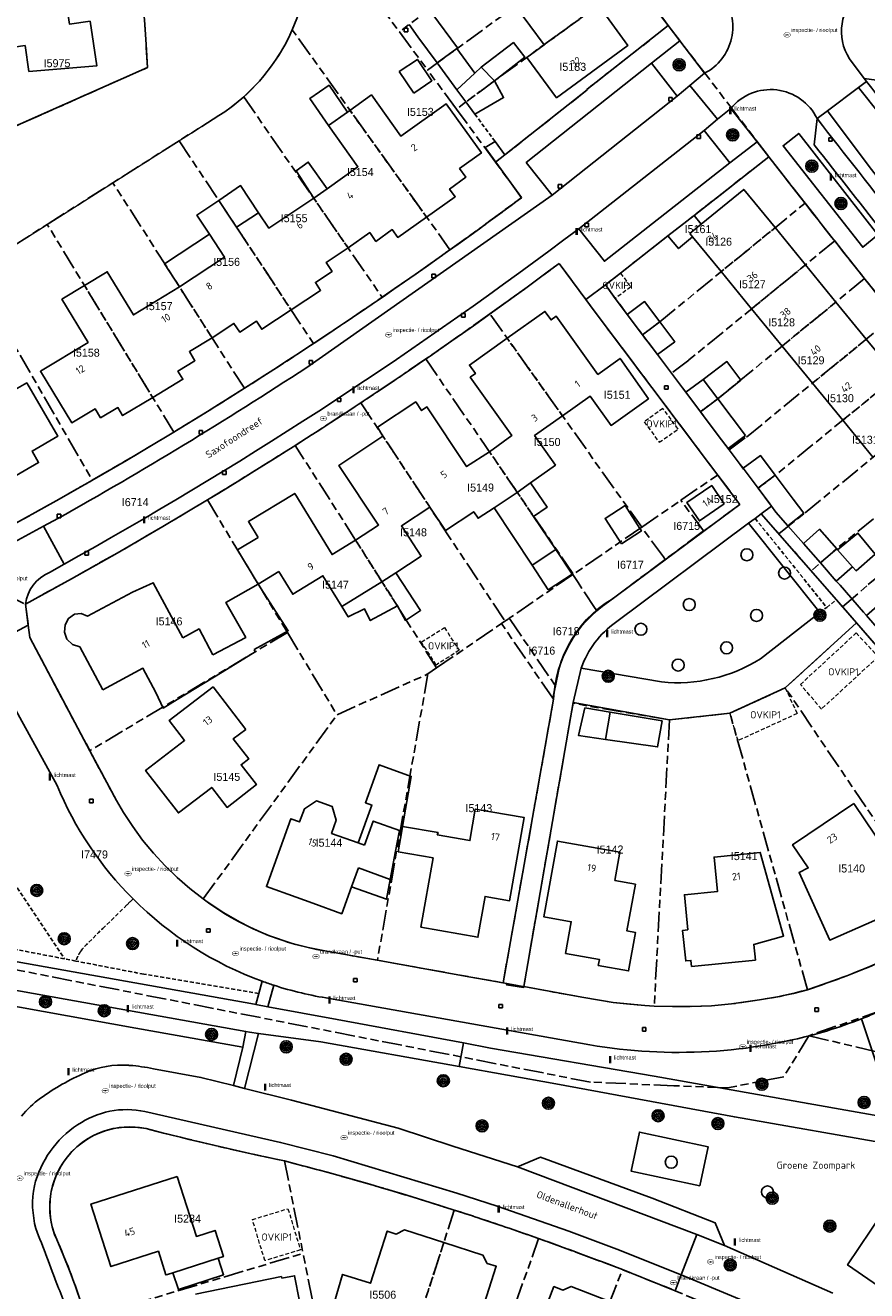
# Model space of a CAD drawing. Extents: x 168491 to 169507, y 481494 to 482503.
# Tile 84 of 108: x 169019 to 169124, y 482013 to 482171. Entities that reach past the tile are written whole.
import ezdxf
from ezdxf.enums import TextEntityAlignment as Align

# ---------------------------------------------------------------- set-up
doc = ezdxf.new("R2010")
doc.units = 0
doc.header["$LTSCALE"] = 0.5
doc.linetypes.add('KAD', pattern=[12, 5, -1, 2, -1, 2, -1])
doc.linetypes.add('STIPPELFIJN', pattern=[1.5, 1, -0.5])
doc.layers.get('0').update_dxf_attribs({"linetype": 'CONTINUOUS'})
for name, color, linetype in [('G01', 3, 'KAD'), ('G_BTD', 3, 'CONTINUOUS'), ('G_GBIP1', 7, 'CONTINUOUS'), ('G_OTD', 7, 'CONTINUOUS'), ('G_PNDMV', 1, 'CONTINUOUS'), ('G_WGD', 2, 'CONTINUOUS'), ('G_WTD', 4, 'CONTINUOUS'), ('LSHD', 7, 'CONTINUOUS'), ('NAR', 7, 'CONTINUOUS'), ('ORL', 7, 'CONTINUOUS'), ('OVKIP1', 7, 'CONTINUOUS'), ('PPAL', 7, 'CONTINUOUS'), ('PPUT', 7, 'CONTINUOUS'), ('PSTM', 170, 'CONTINUOUS'), ('PVGO', 7, 'CONTINUOUS'), ('Q23', 4, 'CONTINUOUS'), ('Z01', 2, 'CONTINUOUS')]:
    doc.layers.add(name, color=color, linetype=linetype)
doc.layers.add('OBWVM', color=7, linetype='CONTINUOUS', lineweight=70)
doc.styles.add('ISO', font='isocpeur.ttf', dxfattribs={"height": 1})

# ---------------------------------------------------------------- blocks, each defined once
blk = doc.blocks.new('BOOM')
at = {"color": 0}
for radius in [0.75, 0.55, 0.35, 0.15]:
    blk.add_circle((0, 0), radius, dxfattribs=at)
blk = doc.blocks.new('PAAL')
at = {"linetype": 'ByBlock', "lineweight": -2}
h = blk.add_hatch(color=0, dxfattribs=at)
h.dxf.hatch_style = 1
h.paths.add_polyline_path([(0.15, 0.8), (-0.15, 0.8), (-0.15, -0.1), (0, -0.1, -0.414214), (-0.1, 0, -1), (0.1, 0, -0.414214), (0, -0.1), (0.15, -0.1)])
at = {"linetype": 'ByBlock', "lineweight": -2, "true_color": 0x681648}
h = blk.add_hatch(color=219, dxfattribs=at)
h.dxf.hatch_style = 1
h.paths.add_polyline_path([(-0.1, 0, 1), (0.1, 0, 1)])
at = {"color": 0, "linetype": 'ByBlock', "lineweight": -2}
blk.add_attdef('PAAL', (0.5, 0.35), '', height=0.5, dxfattribs=at)
blk = doc.blocks.new('put')
at = {"linetype": 'ByBlock', "lineweight": -2}
h = blk.add_hatch(color=0, dxfattribs=at)
h.dxf.hatch_style = 1
edge = h.paths.add_edge_path()
edge.add_spline(control_points=[(0.44, 0), (0.44, 0.04), (0.43, 0.09), (0.36, 0.2), (0.28, 0.26), (0.09, 0.32), (-0.02, 0.33), (-0.22, 0.29), (-0.31, 0.24), (-0.42, 0.12), (-0.44, 0.06), (-0.44, -0.06), (-0.42, -0.12), (-0.33, -0.22), (-0.28, -0.26), (-0.1, -0.33), (0.04, -0.33), (0.27, -0.27), (0.37, -0.2), (0.43, -0.08), (0.44, -0.04), (0.44, 0)], knot_values=[0, 0, 0, 0, 0.380029, 0.380029, 1.118666, 1.118666, 1.857303, 1.857303, 2.59594, 2.59594, 3.13294, 3.13294, 3.66994, 3.66994, 4.20694, 4.20694, 5.079565, 5.079565, 5.952189, 5.952189, 6.283185, 6.283185, 6.283185, 6.283185], degree=3, periodic=0)
edge = h.paths.add_edge_path(flags=16)
edge.add_ellipse((0, 0), major_axis=(0.392, 0), ratio=0.689655, start_angle=0, end_angle=360)
h = blk.add_hatch(color=0, dxfattribs=at)
h.dxf.hatch_style = 1
h.paths.add_polyline_path([(-0.1, 0, -0.096396), (-0.09, 0.04), (-0.25, 0.04, 1), (-0.25, -0.04), (-0.09, -0.04, -0.096396)])
at = {"linetype": 'ByBlock', "lineweight": -2, "true_color": 0x681648}
h = blk.add_hatch(color=219, dxfattribs=at)
h.dxf.hatch_style = 1
h.paths.add_polyline_path([(0.1, 0, 1), (-0.1, 0, 1)])
at = {"linetype": 'ByBlock', "lineweight": -2}
h = blk.add_hatch(color=0, dxfattribs=at)
h.dxf.hatch_style = 1
h.paths.add_polyline_path([(0.25, 0.04), (0.09, 0.04, -0.096396), (0.1, 0, -0.096396), (0.09, -0.04), (0.25, -0.04, 1)])
at = {"color": 0, "linetype": 'ByBlock', "lineweight": -2}
blk.add_attdef('PUT', (0.5, 0.35), '', height=0.5, dxfattribs=at)
blk = doc.blocks.new('SPEELOBJ')
at = {"color": 0, "linetype": 'Continuous'}
blk.add_circle((0, 0), 0.75, dxfattribs=at)
at = {"color": 0, "flags": 2}
blk.add_attdef('SPEELOBJECT', (1.45, 0), '', height=1, dxfattribs=at)
blk = doc.blocks.new('ZITBANK')
at = {"color": 0, "linetype": 'Continuous'}
blk.add_circle((0, 0), 0.75, dxfattribs=at)
at = {"color": 0, "flags": 2}
blk.add_attdef('ZITBANK', (1.241258, 0.364682), '', height=1, dxfattribs=at)
blk = doc.blocks.new('Q23')
for p, q in [((0.22, 0.22), (-0.23, 0.22)), ((-0.23, 0.22), (-0.23, -0.23)), ((0.22, -0.23), (0.22, 0.22)), ((-0.23, -0.23), (0.22, -0.23))]:
    blk.add_line(p, q)

msp = doc.modelspace()

# ---------------------------------------------------------------- linework, layer by layer
at = {"layer": 'G01'}
for p, q in [((169069.489, 482165.321), (169091.719, 482181.501)), ((169062.402, 482174.941), (169065.967, 482170.101)), ((169072.291, 482142.85), (169052.591, 482170.342)), ((169065.967, 482170.101), (169069.489, 482165.321)), ((169099.554, 482170.867), (169112.115, 482154.49)), ((169073.083, 482160.442), (169069.489, 482165.321)), ((169046.526, 482161.976), (169063.825, 482136.916)), ((169077.979, 482153.794), (169073.083, 482160.442)), ((169038.468, 482156.486), (169030.189, 482151.233)), ((169112.115, 482154.49), (169102.774, 482147.153)), ((169021.991, 482146.032), (169030.189, 482151.233)), ((169046.606, 482125.544), (169030.189, 482151.233)), ((169099.517, 482144.604), (169102.774, 482147.153)), ((169012.588, 482140.066), (169021.991, 482146.032)), ((169037.805, 482120.072), (169021.991, 482146.032)), ((169012.588, 482140.066), (169027.606, 482114.045)), ((169096.235, 482108.186), (169077.278, 482134.833)), ((169069.27, 482129.211), (169087.703, 482102.319)), ((169061.165, 482123.734), (169079.159, 482096.444)), ((169101.121, 482111.545), (169105.723, 482114.71)), ((169041.991, 482111.587), (169051.987, 482095.019)), ((169096.235, 482108.186), (169101.121, 482111.545)), ((169103.972, 482107.719), (169101.121, 482111.545)), ((169096.235, 482108.186), (169087.703, 482102.319)), ((169103.972, 482107.719), (169099.182, 482104.156)), ((169113.37, 482107.349), (169117.413, 482102.721)), ((169008.656, 482103.582), (169019.264, 482098.57)), ((169087.629, 482102.268), (169079.683, 482096.804)), ((169087.629, 482102.268), (169087.703, 482102.319)), ((169123.066, 482096.239), (169121.328, 482098.235)), ((169070.625, 482090.599), (169078.721, 482096.143)), ((169079.159, 482096.444), (169078.721, 482096.143)), ((169085.126, 482086.817), (169078.721, 482096.143)), ((169123.066, 482096.239), (169114.169, 482088.113)), ((169125.236, 482093.745), (169123.066, 482096.239)), ((169051.987, 482095.019), (169027.307, 482080.251)), ((169051.987, 482095.019), (169058.187, 482084.742)), ((169058.187, 482084.742), (169069.535, 482089.853)), ((169069.535, 482089.853), (169063.227, 482054.065)), ((169069.535, 482089.853), (169070.625, 482090.599)), ((169085.452, 482088.367), (169085.126, 482086.817)), ((169107.26, 482084.939), (169114.169, 482088.113)), ((169134.299, 482058.348), (169114.169, 482088.113)), ((169041.467, 482061.722), (169058.187, 482084.742)), ((169107.26, 482084.939), (169099.712, 482084.097)), ((169116.929, 482050.385), (169107.26, 482084.939)), ((169099.712, 482084.097), (169097.798, 482048.334)), ((169078.927, 482051.243), (169081.504, 482050.766)), ((169126.159, 482047.771), (169117.104, 482044.64)), ((169195.447, 482025.969), (169117.104, 482044.64)), ((169051.613, 482028.988), (169053.944, 482017.436)), ((169072.832, 482022.844), (169065.4355, 482000)), ((169076.5036, 482000), (169083.365, 482019.284)), ((169026.814, 482009.314), (169053.944, 482017.436)), ((169057.4624, 482000), (169053.944, 482017.436)), ((169087.7845, 482000), (169093.826, 482015.398))]:
    msp.add_line(p, q, dxfattribs=at)
for points in [[(169088.199, 482186.343), (169070.734, 482173.643), (169065.967, 482170.101)], [(169054.611, 482179.775), (169054.576, 482178.692), (169054.498, 482177.671), (169054.341, 482176.405), (169054.077, 482174.958), (169053.596, 482173.084), (169053.161, 482171.768), (169052.591, 482170.342)], [(169010.14, 482154.024), (169013.444, 482156.287), (169034.504, 482165.622), (169034.34, 482168.513), (169034.129, 482171.59), (169033.805, 482174.635), (169033.502, 482177.323)], [(169095.275, 482176.651), (169077.838, 482163.969), (169073.083, 482160.442)], [(169099.554, 482170.867), (169097.411, 482173.756), (169095.275, 482176.651)], [(169046.526, 482161.976), (169047.561, 482162.955), (169048.494, 482163.945), (169049.056, 482164.6), (169050.012, 482165.833), (169050.855, 482167.075), (169051.647, 482168.418), (169052.115, 482169.318), (169052.591, 482170.342)], [(169099.554, 482170.867), (169089.363, 482162.888), (169089.409, 482162.829), (169079.159, 482154.727), (169077.979, 482153.794)], [(169046.526, 482161.976), (169045.839, 482161.386), (169044.957, 482160.683), (169044.154, 482160.114), (169043.408, 482159.62), (169038.468, 482156.486)], [(169038.468, 482156.486), (169043.421, 482149.007), (169045.626, 482145.669), (169055.245, 482131.137)], [(169116.633, 482148.679), (169114.371, 482151.582), (169112.115, 482154.49)], [(169072.291, 482142.85), (169076.779, 482146.09), (169081.226, 482149.369), (169077.979, 482153.794)], [(169096.333, 482132.235), (169098.493, 482133.855), (169116.633, 482148.679)], [(169116.633, 482148.679), (169118.483, 482146.317), (169120.338, 482143.958)], [(169099.517, 482144.604), (169100.833, 482143.01), (169102.599, 482144.489), (169102.256, 482144.909), (169103.666, 482146.043), (169102.774, 482147.153)], [(169099.517, 482144.604), (169099.47, 482144.568), (169091.697, 482138.458), (169094.103, 482135.207), (169096.333, 482132.235)], [(169120.338, 482143.958), (169102.105, 482129.059), (169099.953, 482127.428)], [(169120.338, 482143.958), (169122.198, 482141.603), (169124.062, 482139.252)], [(169063.825, 482136.916), (169068.074, 482139.866), (169072.291, 482142.85)], [(169077.278, 482134.833), (169081.601, 482137.955), (169085.939, 482141.156), (169090.176, 482135.396), (169105.723, 482114.71)], [(169124.062, 482139.252), (169105.731, 482124.236), (169103.569, 482122.619)], [(169127.804, 482134.561), (169125.93, 482136.905), (169124.062, 482139.252)], [(169055.245, 482131.137), (169059.555, 482134.012), (169063.825, 482136.916)], [(169077.278, 482134.833), (169073.286, 482132.003), (169069.27, 482129.211)], [(169107.164, 482117.838), (169109.325, 482119.456), (169127.804, 482134.561)], [(169099.953, 482127.428), (169098.564, 482129.263), (169096.333, 482132.235)], [(169055.245, 482131.137), (169050.942, 482128.323), (169046.606, 482125.544)], [(169069.27, 482129.211), (169065.229, 482126.454), (169061.165, 482123.734)], [(169131.564, 482129.886), (169112.92, 482114.678), (169110.76, 482113.059)], [(169103.569, 482122.619), (169101.342, 482125.594), (169099.953, 482127.428)], [(169046.606, 482125.544), (169042.222, 482122.79), (169037.805, 482120.072)], [(169113.37, 482107.349), (169116.641, 482110.002), (169135.343, 482125.226)], [(169052.966, 482118.404), (169057.077, 482121.051), (169061.165, 482123.734)], [(169107.164, 482117.838), (169105.797, 482119.643), (169103.569, 482122.619)], [(169027.606, 482114.045), (169035.028, 482118.391), (169037.805, 482120.072)], [(169139.143, 482120.582), (169120.585, 482105.502), (169117.413, 482102.721)], [(169041.991, 482111.587), (169047.498, 482114.963), (169052.966, 482118.404)], [(169070.625, 482090.599), (169060.506, 482106.574), (169052.966, 482118.404)], [(169110.76, 482113.059), (169108.531, 482116.033), (169107.164, 482117.838)], [(169105.723, 482114.71), (169108.481, 482111.04), (169103.989, 482107.696), (169103.972, 482107.719)], [(169121.328, 482098.235), (169124.513, 482101.015), (169142.959, 482115.952)], [(169008.656, 482103.582), (169016.266, 482107.672), (169023.462, 482111.688), (169027.606, 482114.045)], [(169041.991, 482111.587), (169036.424, 482108.26), (169030.704, 482104.94), (169024.998, 482101.731), (169019.264, 482098.57)], [(169110.76, 482113.059), (169112.425, 482110.836), (169111.174, 482109.863), (169113.37, 482107.349)], [(169099.182, 482104.156), (169098.953, 482104.47), (169096.235, 482108.186)], [(169090.579, 482097.798), (169090.848, 482098.032), (169091.669, 482098.65), (169092.531, 482099.209), (169099.182, 482104.156)], [(169090.579, 482097.798), (169090.42, 482098.039), (169088.28, 482101.282), (169087.629, 482102.268)], [(169121.328, 482098.235), (169120.562, 482099.116), (169117.413, 482102.721)], [(169019.264, 482098.57), (169019.603, 482095.961), (169019.805, 482094.402), (169027.307, 482080.251)], [(169090.579, 482097.798), (169090.072, 482097.359), (169089.345, 482096.633), (169088.67, 482095.859), (169088.05, 482095.039), (169087.49, 482094.178), (169086.99, 482093.281), (169086.554, 482092.35), (169086.184, 482091.392), (169085.882, 482090.41), (169085.452, 482088.367)], [(169079.683, 482096.804), (169079.545, 482096.709), (169079.159, 482096.444)], [(169079.683, 482096.804), (169079.791, 482096.645), (169085.452, 482088.367)], [(169078.927, 482051.243), (169085.222, 482086.677), (169085.126, 482086.817)], [(169099.712, 482084.097), (169087.662, 482086.176), (169081.504, 482050.766)], [(169027.307, 482080.251), (169030.643, 482074.02), (169031.5, 482072.545), (169032.659, 482070.767), (169033.904, 482069.071), (169035.244, 482067.439), (169036.707, 482065.871), (169038.213, 482064.419), (169039.784, 482063.036), (169041.467, 482061.722)], [(169063.227, 482054.065), (169056.647, 482055.238), (169054.597, 482055.643), (169053.057, 482056.033), (169052.01, 482056.341), (169051.707, 482056.437), (169051.072, 482056.648), (169049.743, 482057.133), (169048.669, 482057.571), (169047.292, 482058.195), (169045.994, 482058.851), (169044.036, 482059.973), (169041.467, 482061.722)], [(169134.299, 482058.348), (169130.532, 482056.158), (169126.679, 482054.123), (169125.495, 482053.608), (169124.732, 482053.286), (169123.318, 482052.707), (169121.851, 482052.132), (169119.521, 482051.27), (169116.929, 482050.385)], [(169117.104, 482044.64), (169113.99, 482039.502), (169106.937, 482038.112), (169100.238, 482038.392), (169089.844, 482038.827), (169000, 482056.4095)], [(169063.227, 482054.065), (169074.893, 482051.968), (169078.927, 482051.243)], [(169081.504, 482050.766), (169088.74, 482049.461), (169092.679, 482048.795), (169096.634, 482048.393), (169097.798, 482048.334)], [(169116.929, 482050.385), (169115.175, 482049.932), (169113.953, 482049.657), (169113.468, 482049.557), (169112.525, 482049.376), (169111.899, 482049.266), (169110.937, 482049.113), (169107.438, 482048.601), (169104.955, 482048.386), (169102.271, 482048.272), (169100.097, 482048.282), (169097.798, 482048.334)], [(169051.613, 482028.988), (169047.278, 482029.921), (169042.955, 482030.904), (169038.643, 482031.938), (169034.344, 482033.023), (169033.511, 482033.16), (169032.67, 482033.227), (169031.826, 482033.222), (169030.985, 482033.147), (169030.154, 482033), (169029.338, 482032.784), (169028.543, 482032.501), (169027.775, 482032.151), (169027.039, 482031.737), (169026.341, 482031.263), (169025.685, 482030.732), (169025.076, 482030.148), (169024.519, 482029.514), (169024.017, 482028.835), (169023.574, 482028.116), (169023.193, 482027.362), (169022.878, 482026.579), (169022.629, 482025.772), (169022.449, 482024.946), (169022.34, 482024.109), (169022.302, 482023.265), (169022.335, 482022.421), (169022.439, 482021.583), (169022.614, 482020.757), (169022.857, 482019.948), (169023.168, 482019.163), (169023.998, 482017.232), (169024.778, 482015.28), (169025.508, 482013.309), (169026.186, 482011.32)], [(169051.613, 482028.988), (169055.885, 482027.859), (169060.143, 482026.679), (169064.388, 482025.45), (169068.617, 482024.172), (169072.832, 482022.844)], [(169072.832, 482022.844), (169076.251, 482021.726), (169079.661, 482020.576), (169083.365, 482019.284)], [(169093.826, 482015.398), (169090.352, 482016.727), (169086.864, 482018.022), (169083.365, 482019.284)], [(169104.115, 482011.226), (169098.985, 482013.349), (169093.826, 482015.398)]]:
    msp.add_lwpolyline(points, dxfattribs=at)
at = {"layer": 'G_BTD', "linetype": 'Continuous', "lineweight": 25, "transparency": 33554687}
for points in [[(169109.582, 482108.676), (169118.488, 482097.508)], [(169111.054, 482091.744), (169118.488, 482097.508)], [(169114.169, 482088.113), (169123.069, 482096.236)], [(169088.689, 482090.575), (169098.71, 482088.85)], [(169107.26, 482084.939), (169114.169, 482088.113)], [(169087.682, 482086.293), (169099.712, 482084.097), (169107.26, 482084.939)], [(169103.484, 482025.889), (169104.525, 482030.759), (169095.946, 482032.593), (169094.905, 482027.724), (169103.484, 482025.889)], [(169127.773, 482024.685), (169121.939, 482015.989), (169134.095, 482007.63)]]:
    msp.add_lwpolyline(points, dxfattribs=at)
at = {"layer": 'G_BTD', "linetype": 'STIPPELFIJN', "lineweight": -3, "transparency": 33554687}
for points in [[(169110.402, 482109.287), (169119.335, 482098.164)], [(169119.335, 482098.164), (169120.562, 482099.116)], [(169118.488, 482097.508), (169119.335, 482098.164)], [(169000.004, 482090.632), (169024.154, 482054.24)], [(169031.933, 482060.98), (169029.131, 482058.224)], [(169032.701, 482061.735), (169032.317, 482061.358), (169031.933, 482060.98)], [(169024.154, 482054.24), (169013.818, 482056.239), (169000, 482058.5799)], [(169028.063, 482057.199), (169027.542, 482056.674), (169027.021, 482056.148)], [(169025.567, 482053.967), (169024.154, 482054.24)], [(169048.423, 482049.918), (169034.054, 482052.325), (169025.567, 482053.967)]]:
    msp.add_lwpolyline(points, dxfattribs=at)
at = {"layer": 'G_BTD', "linetype": 'Continuous', "lineweight": 25, "transparency": 33554687}
msp.add_lwpolyline([(169098.71, 482088.85, 0.16751577), (169111.054, 482091.744)], format="xyb", dxfattribs=at)
at = {"layer": 'G_BTD', "linetype": 'STIPPELFIJN', "lineweight": -3, "transparency": 33554687}
for points in [[(169029.131, 482058.224, 0.0128849), (169028.063, 482057.199)], [(169025.826, 482054.593, 0.03315782), (169025.567, 482053.967)], [(169026.172, 482055.182, 0.03340072), (169025.826, 482054.593)], [(169027.021, 482056.148, 0.06115153), (169026.172, 482055.182)]]:
    msp.add_lwpolyline(points, format="xyb", dxfattribs=at)
at = {"layer": 'G_GBIP1', "linetype": 'Continuous', "lineweight": 25, "transparency": 33554687}
for points in [[(169077.838, 482163.969), (169081.625, 482166.944), (169080.205, 482168.751), (169076.18, 482165.691)], [(169075.389, 482164.944), (169073.129, 482168.027)], [(169073.164, 482162.841), (169070.679, 482166.231)], [(169059.507, 482160.076), (169057.192, 482163.42), (169054.776, 482161.748), (169057.114, 482158.369)], [(169056.965, 482150.491), (169054.583, 482153.814), (169053.063, 482152.725), (169055.285, 482149.287)], [(169048.379, 482147.488), (169046.136, 482150.883), (169043.421, 482149.007)], [(169042.247, 482144.808), (169036.614, 482141.104), (169038.51, 482138.217)], [(169103.915, 482126.663), (169106.879, 482128.881), (169108.605, 482126.574), (169105.731, 482124.236)], [(169082.34, 482113.713), (169084.412, 482110.673), (169082.728, 482109.534)], [(169082.541, 482103.429), (169077.792, 482110.619)], [(169085.523, 482105.401), (169082.728, 482109.534)], [(169122.566, 482103.24), (169123.001, 482102.744), (169125.375, 482104.824), (169123.245, 482107.439), (169120.708, 482105.362)], [(169065.517, 482102.493), (169068.615, 482097.788), (169066.716, 482096.538), (169065.719, 482098.358)], [(169058.786, 482098.28), (169059.584, 482096.982), (169061.622, 482097.98), (169062.339, 482096.514), (169065.719, 482098.358)], [(169092.287, 482085.067), (169098.774, 482083.974), (169098.226, 482080.72), (169091.712, 482081.654)], [(169066.353, 482070.797), (169067.451, 482077.05), (169063.433, 482078.499), (169061.723, 482073.755), (169062.529, 482073.464), (169060.823, 482068.726)], [(169065.969, 482070.292), (169066.256, 482070.242)], [(169064.816, 482064.178), (169064.346, 482061.69), (169059.994, 482063.261)], [(169043.35, 482016.836), (169044.02, 482014.763), (169038.362, 482012.935), (169037.693, 482015.022)]]:
    msp.add_lwpolyline(points, dxfattribs=at)
at = {"layer": 'G_GBIP1', "linetype": 'STIPPELFIJN', "lineweight": -3, "transparency": 33554687}
for points in [[(169082.728, 482109.534), (169080.697, 482112.538)], [(169065.719, 482098.358), (169063.792, 482101.357)]]:
    msp.add_lwpolyline(points, dxfattribs=at)
at = {"layer": 'G_OTD', "linetype": 'STIPPELFIJN', "lineweight": -3, "transparency": 33554687}
msp.add_lwpolyline([(169077.917, 482156.405), (169075.391, 482159.816)], dxfattribs=at)
at = {"layer": 'G_PNDMV', "linetype": 'Continuous', "lineweight": 25, "transparency": 33554687}
for points in [[(169024.08, 482175.736), (169024.752, 482171.056), (169027.329, 482171.423), (169028.172, 482165.835), (169019.693, 482165.157), (169019.212, 482168.383), (169014.413, 482167.667), (169013.437, 482174.208)], [(169080.471, 482173.314), (169084.034, 482168.463)], [(169081.899, 482166.907), (169085.61, 482161.856), (169094.515, 482168.387), (169090.828, 482173.417)], [(169069.696, 482172.877), (169070.022, 482172.432), (169073.209, 482168.086), (169073.129, 482168.027)], [(169067.176, 482170.999), (169068.291, 482169.488), (169070.679, 482166.231)], [(169084.034, 482168.463), (169081.899, 482166.907)], [(169073.129, 482168.027), (169070.679, 482166.231)], [(169067.777, 482162.447), (169070.03, 482163.983), (169068.216, 482166.644), (169065.948, 482165.128)], [(169075.389, 482164.944), (169076.18, 482165.691)], [(169076.18, 482165.691), (169077.838, 482163.969)], [(169067.777, 482162.447), (169065.948, 482165.128)], [(169073.164, 482162.841), (169075.389, 482164.944)], [(169077.838, 482163.969), (169078.982, 482161.879), (169075.391, 482159.816)], [(169069.358, 482146.942), (169072.947, 482149.482), (169072.246, 482150.447), (169074.264, 482151.916), (169073.485, 482153.007), (169076.221, 482154.953), (169071.802, 482161.11), (169066.144, 482157.073), (169062.485, 482162.202), (169059.798, 482160.284)], [(169074.278, 482161.328), (169073.164, 482162.841)], [(169075.391, 482159.816), (169074.278, 482161.328)], [(169059.507, 482160.076), (169057.114, 482158.369)], [(169059.798, 482160.284), (169059.507, 482160.076)], [(169057.114, 482158.369), (169060.79, 482153.232), (169056.965, 482150.491)], [(169056.965, 482150.491), (169055.285, 482149.287)], [(169102.774, 482147.153), (169103.666, 482146.043), (169108.986, 482150.411), (169112.897, 482145.626)], [(169043.421, 482149.007), (169040.678, 482147.195), (169042.247, 482144.808)], [(169045.626, 482145.669), (169043.421, 482149.007)], [(169055.285, 482149.287), (169049.647, 482145.569), (169048.379, 482147.488)], [(169048.379, 482147.488), (169045.626, 482145.669)], [(169059.567, 482143.084), (169062.269, 482144.999), (169063.046, 482143.908), (169065.068, 482145.378), (169065.77, 482144.403), (169069.358, 482146.942)], [(169099.517, 482144.604), (169102.774, 482147.153)], [(169042.247, 482144.808), (169044.138, 482141.933), (169038.51, 482138.217)], [(169112.897, 482145.626), (169116.694, 482140.98)], [(169106.165, 482140.125), (169102.599, 482144.489), (169100.833, 482143.01), (169099.517, 482144.604)], [(169052.455, 482135.351), (169056.136, 482137.779), (169055.478, 482138.781), (169057.567, 482140.148), (169056.82, 482141.262), (169059.567, 482143.084)], [(169038.51, 482138.217), (169032.754, 482134.707), (169029.481, 482140.102), (169026.65, 482138.384)], [(169109.961, 482135.479), (169106.165, 482140.125)], [(169116.694, 482140.98), (169120.494, 482136.329)], [(169026.65, 482138.384), (169023.819, 482136.667), (169027.09, 482131.272), (169021.146, 482127.667), (169025.047, 482121.231), (169027.964, 482122.997), (169028.659, 482121.855), (169030.807, 482123.141), (169031.399, 482122.13), (169035.165, 482124.406)], [(169042.576, 482131.85), (169045.313, 482133.659), (169046.056, 482132.544), (169048.134, 482133.926), (169048.789, 482132.933), (169052.455, 482135.351)], [(169098.493, 482133.855), (169096.589, 482136.392), (169094.43, 482134.771)], [(169113.768, 482130.82), (169109.961, 482135.479)], [(169120.494, 482136.329), (169124.288, 482131.687)], [(169086.331, 482122.108), (169089.796, 482124.576), (169092.407, 482120.917), (169097.063, 482124.245), (169093.533, 482129.27), (169090.768, 482127.291), (169085.567, 482134.557), (169084.908, 482134.086), (169084.137, 482135.163), (169079.431, 482131.808)], [(169094.43, 482134.771), (169096.333, 482132.235)], [(169098.198, 482129.751), (169100.357, 482131.371), (169098.493, 482133.855)], [(169096.333, 482132.235), (169098.198, 482129.751)], [(169035.165, 482124.406), (169038.931, 482126.682), (169038.316, 482127.7), (169040.441, 482128.996), (169039.743, 482130.14), (169042.576, 482131.85)], [(169079.431, 482131.808), (169074.719, 482128.45), (169075.474, 482127.391), (169074.814, 482126.921), (169080, 482119.645), (169077.209, 482117.626)], [(169117.556, 482126.184), (169113.768, 482130.82)], [(169124.288, 482131.687), (169128.082, 482127.045)], [(169007.696, 482118.177), (169011.875, 482111.049), (169012.341, 482111.31), (169013.553, 482110.866), (169015.26, 482111.848), (169015.5, 482113.143), (169020.913, 482116.268), (169020.088, 482117.697), (169023.331, 482119.575), (169019.425, 482126.224), (169015.921, 482124.209), (169016.477, 482123.262), (169007.696, 482118.177)], [(169103.915, 482126.663), (169101.73, 482125.075)], [(169105.731, 482124.236), (169103.915, 482126.663)], [(169121.343, 482121.549), (169117.556, 482126.184)], [(169101.73, 482125.075), (169103.569, 482122.619)], [(169107.527, 482121.837), (169105.731, 482124.236)], [(169063.916, 482119.562), (169063.237, 482120.672), (169068.021, 482123.849), (169068.741, 482122.766), (169069.407, 482123.209), (169074.359, 482115.753), (169077.209, 482117.626)], [(169103.569, 482122.619), (169105.797, 482119.643), (169107.028, 482118.018)], [(169086.331, 482122.108), (169082.865, 482119.64), (169085.46, 482115.944), (169082.34, 482113.713)], [(169107.527, 482121.837), (169109.19, 482119.636)], [(169125.131, 482116.913), (169121.343, 482121.549)], [(169060.506, 482106.574), (169063.377, 482108.46), (169058.425, 482115.915), (169063.916, 482119.562)], [(169107.028, 482118.018), (169109.19, 482119.636)], [(169112.92, 482114.678), (169111.082, 482117.131), (169108.886, 482115.559)], [(169108.886, 482115.559), (169110.76, 482113.059)], [(169114.485, 482108.371), (169116.501, 482109.961), (169115.149, 482111.703), (169112.92, 482114.678)], [(169082.34, 482113.713), (169080.697, 482112.538)], [(169106.55, 482111.093), (169104.981, 482113.394), (169101.871, 482111.274), (169103.44, 482108.973), (169106.55, 482111.093)], [(169048.325, 482106.901), (169047.121, 482108.879), (169052.894, 482112.408), (169057.562, 482104.774), (169060.506, 482106.574)], [(169077.792, 482110.619), (169080.697, 482112.538)], [(169110.76, 482113.059), (169112.442, 482110.814)], [(169069.76, 482110.698), (169066.213, 482108.341), (169068.697, 482104.587), (169065.517, 482102.493)], [(169069.76, 482110.698), (169071.715, 482107.756), (169075.266, 482110.115), (169075.805, 482109.307), (169077.792, 482110.619)], [(169095.999, 482108.033), (169094.149, 482110.894), (169091.65, 482109.279), (169093.697, 482106.113)], [(169112.442, 482110.814), (169112.989, 482110.084), (169114.485, 482108.371)], [(169048.351, 482101.075), (169045.756, 482105.338), (169048.325, 482106.901)], [(169093.697, 482106.113), (169096.196, 482107.728), (169095.999, 482108.033)], [(169116.422, 482106.155), (169118.453, 482107.935), (169120.585, 482105.502)], [(169082.541, 482103.429), (169085.523, 482105.401)], [(169085.523, 482105.401), (169087.552, 482102.335)], [(169116.422, 482106.155), (169118.554, 482103.721)], [(169120.585, 482105.502), (169120.708, 482105.362)], [(169120.708, 482105.362), (169122.566, 482103.24)], [(169118.554, 482103.721), (169120.535, 482101.461)], [(169048.351, 482101.075), (169050.919, 482102.637)], [(169058.786, 482098.28), (169056.429, 482102.113), (169052.646, 482099.799), (169050.919, 482102.637)], [(169065.517, 482102.493), (169063.792, 482101.357)], [(169084.569, 482100.362), (169082.541, 482103.429)], [(169087.552, 482102.335), (169084.569, 482100.362)], [(169122.566, 482103.24), (169120.535, 482101.461)], [(169038.911, 482094.38), (169035.219, 482101.242), (169032.634, 482100.062)], [(169048.351, 482101.075), (169044.306, 482098.78), (169046.784, 482094.414), (169042.68, 482092.23)], [(169047.818, 482092.91), (169052.082, 482095.246), (169048.351, 482101.075)], [(169063.792, 482101.357), (169058.786, 482098.28)], [(169028.92, 482087.88), (169026.05, 482093.248), (169025.124, 482093.527), (169024.447, 482094.176), (169024.124, 482095.05), (169024.209, 482095.981), (169024.645, 482096.785), (169025.403, 482097.326), (169026.234, 482097.409), (169027.003, 482097.081), (169032.634, 482100.062)], [(169124.297, 482097.157), (169126.335, 482098.929), (169128.428, 482096.521)], [(169124.297, 482097.157), (169126.39, 482094.749)], [(169038.911, 482094.38), (169040.952, 482095.478), (169042.68, 482092.23)], [(169043.832, 482090.068), (169047.957, 482092.626), (169047.818, 482092.91)], [(169035.566, 482087.513), (169033.944, 482090.558), (169028.92, 482087.88)], [(169043.832, 482090.068), (169038.231, 482086.658), (169036.46, 482085.584), (169035.566, 482087.513)], [(169046.798, 482082.906), (169042.699, 482088.226), (169037.22, 482084.032), (169039.135, 482081.531), (169034.278, 482077.793), (169038.372, 482072.471), (169042.537, 482075.676), (169044.441, 482073.176), (169048.121, 482076.013), (169046.203, 482078.499), (169047.155, 482079.237), (169045.223, 482081.743), (169046.798, 482082.906)], [(169091.712, 482081.654), (169088.357, 482082.136), (169089.115, 482085.602)], [(169089.115, 482085.602), (169092.287, 482085.067)], [(169091.712, 482081.654), (169092.287, 482085.067)], [(169059.994, 482063.261), (169058.776, 482059.887), (169055.143, 482061.198), (169053.08, 482061.943), (169049.371, 482063.282), (169052.423, 482071.75), (169053.505, 482071.36), (169054.127, 482072.993), (169055.612, 482074.007), (169057.588, 482073.296), (169058.086, 482071.568), (169057.494, 482069.924), (169060.823, 482068.726)], [(169122.728, 482073.646), (169115.078, 482068.509), (169117.034, 482065.597), (169115.896, 482065.054), (169119.71, 482056.59), (169126.72, 482059.676), (169125.914, 482061.506), (169129.356, 482063.839), (169122.728, 482073.646)], [(169070.692, 482069.727), (169074.77, 482069.012), (169075.451, 482072.951), (169081.56, 482071.895), (169079.734, 482061.497), (169076.682, 482062.039), (169075.776, 482056.939), (169068.669, 482058.201)], [(169061.611, 482068.442), (169062.701, 482071.469), (169065.969, 482070.292)], [(169066.256, 482070.242), (169066.353, 482070.797)], [(169066.353, 482070.797), (169070.804, 482070.016), (169070.692, 482069.727)], [(169065.969, 482070.292), (169065.478, 482067.689)], [(169065.797, 482067.629), (169066.256, 482070.242)], [(169090.81, 482053.427), (169094.6, 482052.741), (169095.454, 482057.549), (169094.391, 482057.738), (169095.44, 482063.573), (169092.881, 482064.05), (169093.509, 482067.576), (169085.699, 482068.959), (169084.015, 482059.484), (169087.432, 482058.879), (169086.732, 482054.928), (169090.945, 482054.175), (169090.81, 482053.427)], [(169060.823, 482068.726), (169061.611, 482068.442)], [(169065.478, 482067.689), (169064.816, 482064.178)], [(169070.188, 482066.858), (169065.797, 482067.629)], [(169102.462, 482053.282), (169110.432, 482054.079), (169110.236, 482056.039), (169113.952, 482057.067), (169111.032, 482067.552), (169105.275, 482066.962), (169105.713, 482062.659), (169101.56, 482062.244), (169101.992, 482057.883), (169101.344, 482057.8), (169101.736, 482053.987), (169102.382, 482054.053), (169102.462, 482053.282)], [(169068.669, 482058.201), (169070.188, 482066.858)], [(169059.994, 482063.261), (169060.843, 482065.612)], [(169064.816, 482064.178), (169060.843, 482065.612)], [(169037.693, 482015.022), (169037.005, 482014.801), (169036.82, 482014.742), (169035.879, 482017.693), (169029.935, 482015.787), (169027.441, 482023.594), (169038.217, 482027.056)], [(169038.217, 482027.056), (169040.623, 482019.553), (169042.946, 482020.298), (169043.99, 482017.041), (169043.35, 482016.836)], [(169067.788, 482007.268), (169063.528, 482008.635), (169062.717, 482006.088), (169056.887, 482007.948), (169058.87, 482014.794), (169062.348, 482013.7), (169064.444, 482020.218), (169065.581, 482019.844), (169066.593, 482020.371), (169071.516, 482018.78)], [(169071.516, 482018.78), (169076.41, 482017.198), (169076.938, 482016.189), (169078.066, 482015.822), (169075.969, 482009.305), (169079.415, 482008.198)], [(169043.35, 482016.836), (169037.693, 482015.022)], [(169051.276, 482014.323), (169051.233, 482014.536), (169040.524, 482012.354)], [(169052.303, 482009.206), (169051.912, 482011.154), (169053.514, 482011.476), (169052.878, 482014.644), (169051.276, 482014.323)], [(169079.415, 482008.198), (169082.786, 482006.892), (169085.261, 482013.279), (169086.371, 482012.849), (169087.418, 482013.303), (169092.265, 482011.421)]]:
    msp.add_lwpolyline(points, dxfattribs=at)
at = {"layer": 'G_PNDMV', "linetype": 'STIPPELFIJN', "lineweight": -3, "transparency": 33554687}
for points in [[(169090.828, 482173.417), (169084.034, 482168.463)], [(169077.838, 482163.969), (169074.278, 482161.328)], [(169059.798, 482160.284), (169069.358, 482146.942)], [(169055.285, 482149.287), (169059.567, 482143.084)], [(169045.626, 482145.669), (169052.455, 482135.351)], [(169112.897, 482145.626), (169106.165, 482140.125)], [(169116.694, 482140.98), (169109.961, 482135.479)], [(169035.165, 482124.406), (169026.65, 482138.384)], [(169042.576, 482131.85), (169038.51, 482138.217)], [(169120.494, 482136.329), (169113.768, 482130.82)], [(169098.493, 482133.855), (169096.333, 482132.235)], [(169079.431, 482131.808), (169086.331, 482122.108)], [(169124.288, 482131.687), (169117.556, 482126.184)], [(169128.082, 482127.045), (169121.343, 482121.549)], [(169105.731, 482124.236), (169103.569, 482122.619)], [(169063.916, 482119.562), (169069.76, 482110.698)], [(169077.209, 482117.626), (169080.697, 482112.538)], [(169112.92, 482114.678), (169110.76, 482113.059)], [(169060.506, 482106.574), (169063.792, 482101.357)], [(169120.585, 482105.502), (169118.554, 482103.721)], [(169071.516, 482018.78), (169067.788, 482007.268)]]:
    msp.add_lwpolyline(points, dxfattribs=at)
at = {"layer": 'G_WGD', "linetype": 'Continuous', "lineweight": 25, "transparency": 33554687}
for points in [[(169073.588, 482206.886, 0.007375), (169099.554, 482170.867)], [(169112.115, 482154.49, 0.00669804), (169137.047, 482123.137)], [(169037.813, 482120.077, 0.02326571), (169081.235, 482149.375)], [(169085.939, 482141.156, -0.02409124), (169041.991, 482111.587)], [(169092.096, 482098.841, 0.23889428), (169085.222, 482086.677)], [(169088.689, 482090.575, -0.15626933), (169092.979, 482096.286)], [(169023.21, 482075.892, 0.0972613), (169032.701, 482061.735)], [(169032.701, 482061.735, 0.10956213), (169048.833, 482051.446)], [(169041.467, 482061.722, 0.11974994), (169056.647, 482055.238)], [(169126.679, 482054.123, -0.02504121), (169116.929, 482050.385)], [(169057.253, 482049.287, -0.04078524), (169050.27, 482050.95)], [(169116.929, 482050.385, -0.03073947), (169110.937, 482049.113)], [(169123.688, 482046.756, -0.01672361), (169119.316, 482045.221)], [(169119.316, 482045.221, -0.11482456), (169089.767, 482043.498)], [(169032.131, 482040.94, 0.11901453), (169026.737, 482040.014)], [(169032.294, 482040.928, -0.03421093), (169035.244, 482040.503)], [(169026.737, 482040.014, 0.05345426), (169021.153, 482036.817)], [(169018.781, 482034.566, -0.07635599), (169021.153, 482036.817)], [(169034.344, 482033.023, 0.28140817), (169024.519, 482029.514)], [(169051.613, 482028.988, -0.01174962), (169034.344, 482033.023)], [(169024.519, 482029.514, 0.28162197), (169023.168, 482019.163)], [(169072.832, 482022.844, 0.01459997), (169051.613, 482028.988)], [(169079.661, 482020.576, 0.00470221), (169072.832, 482022.844)], [(169083.365, 482019.284, 0.00209346), (169079.661, 482020.576)], [(169023.168, 482019.163, -0.02556548), (169026.18, 482011.34)], [(169093.826, 482015.398, 0.00728904), (169083.365, 482019.284)], [(169100.404, 482012.77, 0.00456142), (169093.826, 482015.398)]]:
    msp.add_lwpolyline(points, format="xyb", dxfattribs=at)
at = {"layer": 'G_WGD', "lineweight": -3, "transparency": 33554687}
for points in [[(169123.532, 482174.961, 0.39290772), (169122.201, 482166.733)], [(169106.273, 482174.708, -0.46731309), (169104.067, 482164.912)], [(169124.326, 482163.873, 0.00545612), (169145.323, 482137.379)], [(169118.145, 482159.248, 0.54753814), (169107.353, 482160.515)], [(169118.145, 482159.248, 0.00311728), (169139.208, 482132.536)], [(169117.794, 482155.968, 0.00300004), (169136.198, 482132.691)], [(169088.361, 482145.495, -0.03419484), (169025.931, 482104.602)], [(169054.39, 482128.157, -0.01757435), (169023.314, 482109.279)], [(169019.264, 482098.57, -0.27225881), (169022.276, 482102.522)], [(169048.833, 482051.446, 0.00853489), (169050.27, 482050.95)], [(169123.688, 482046.756, 0.00705036), (169125.397, 482047.448)], [(169034.192, 482035.148, 0.20851323), (169025.784, 482033.493)], [(169025.784, 482033.493, 0.18826304), (169020.381, 482025.857)], [(169020.381, 482025.857, 0.1160762), (169020.573, 482020.533)], [(169020.573, 482020.533, -0.00165775), (169023.273, 482013.403)], [(169023.273, 482013.403, -0.01277697), (169024.311, 482010.75)]]:
    msp.add_lwpolyline(points, format="xyb", dxfattribs=at)
at = {"layer": 'G_WGD', "linetype": 'Continuous', "lineweight": 25, "transparency": 33554687}
for points in [[(169077.917, 482156.405), (169079.159, 482154.727), (169089.409, 482162.829), (169089.363, 482162.888), (169099.554, 482170.867)], [(169101.005, 482168.983), (169097.447, 482166.159)], [(169104.067, 482164.912), (169101.005, 482168.983)], [(169097.447, 482166.159), (169100.673, 482162.037)], [(169102.265, 482163.386), (169104.067, 482164.912)], [(169100.673, 482162.037), (169102.265, 482163.386)], [(169104.015, 482157.78), (169105.7, 482159.162)], [(169105.7, 482159.162), (169107.353, 482160.515)], [(169110.641, 482156.352), (169107.353, 482160.515)], [(169107.226, 482153.724), (169104.015, 482157.78)], [(169125.736, 482144.722), (169123.844, 482143.172), (169113.892, 482155.858), (169115.845, 482157.401), (169125.736, 482144.722)], [(169081.235, 482149.375), (169076.685, 482155.637), (169077.917, 482156.405)], [(169107.226, 482153.724), (169110.641, 482156.352)], [(169102.774, 482147.153), (169112.115, 482154.49)], [(169099.517, 482144.604), (169093.575, 482139.934)], [(169089.267, 482136.632), (169085.939, 482141.156)], [(169093.575, 482139.934), (169091.697, 482138.458)], [(169091.697, 482138.458), (169092.939, 482136.78)], [(169089.267, 482136.632), (169090.176, 482135.396), (169108.481, 482111.04), (169103.989, 482107.696)], [(169092.939, 482136.78), (169094.103, 482135.207), (169094.43, 482134.771)], [(169101.73, 482125.075), (169101.342, 482125.594), (169098.564, 482129.263), (169098.198, 482129.751)], [(169008.656, 482103.582), (169016.266, 482107.672), (169023.462, 482111.688), (169027.829, 482114.172), (169031.875, 482116.525), (169035.028, 482118.391), (169037.813, 482120.077)], [(169107.028, 482118.018), (169108.531, 482116.033), (169108.886, 482115.559)], [(169041.991, 482111.587), (169036.424, 482108.26), (169030.704, 482104.94), (169024.998, 482101.731), (169019.264, 482098.57)], [(169092.979, 482096.286), (169109.582, 482108.676)], [(169110.402, 482109.287), (169109.582, 482108.676)], [(169111.174, 482109.863), (169110.402, 482109.287)], [(169120.562, 482099.116), (169111.174, 482109.863)], [(169116.422, 482106.155), (169116.102, 482106.52), (169114.485, 482108.371)], [(169103.989, 482107.696), (169092.096, 482098.841)], [(169120.535, 482101.461), (169121.006, 482100.923), (169123.951, 482097.555), (169124.297, 482097.157)], [(169123.069, 482096.236), (169120.562, 482099.116)], [(169019.603, 482095.961), (169019.264, 482098.57)], [(169027.307, 482080.251), (169019.805, 482094.402), (169019.603, 482095.961)], [(169142.266, 482074.175), (169123.069, 482096.236)], [(169013.865, 482092.886), (169023.21, 482075.892)], [(169088.689, 482090.575), (169087.682, 482086.293)], [(169085.222, 482086.677), (169078.927, 482051.243)], [(169087.682, 482086.293), (169081.504, 482050.766)], [(169027.307, 482080.251), (169030.643, 482074.02)], [(169030.643, 482074.02), (169031.5, 482072.545), (169032.659, 482070.767), (169033.904, 482069.071), (169035.244, 482067.439), (169036.707, 482065.871), (169038.213, 482064.419), (169039.784, 482063.036), (169041.467, 482061.722)], [(169000, 482057.1306), (169025.23, 482052.619)], [(169056.647, 482055.238), (169063.181, 482054.073), (169074.893, 482051.968), (169078.927, 482051.243)], [(169025.23, 482052.619), (169047.882, 482048.569), (169048.053, 482048.538)], [(169048.423, 482049.918), (169048.833, 482051.446)], [(169048.053, 482048.538), (169048.423, 482049.918)], [(169050.27, 482050.95), (169049.534, 482048.265)], [(169110.937, 482049.113), (169107.438, 482048.601), (169104.955, 482048.386), (169102.271, 482048.272), (169100.097, 482048.282), (169097.798, 482048.334), (169096.634, 482048.393), (169092.679, 482048.795), (169088.74, 482049.461), (169081.504, 482050.766)], [(169033.048, 482045.593), (169012.935, 482049.19)], [(169049.534, 482048.265), (169058.195, 482046.673), (169073.958, 482043.727)], [(169089.767, 482043.498), (169057.253, 482049.287)], [(169127.866, 482034.24), (169123.688, 482046.756)], [(169046.428, 482043.201), (169033.048, 482045.593)], [(169048.353, 482044.933), (169046.639, 482038.055)], [(169073.422, 482040.799), (169056.145, 482043.888), (169048.353, 482044.933)], [(169073.958, 482043.727), (169077.34, 482043.095), (169097.801, 482039.563), (169117.008, 482036.144), (169127.866, 482034.24)], [(169046.428, 482043.201), (169045.268, 482038.399)], [(169032.294, 482040.928), (169032.213, 482040.934), (169032.131, 482040.94)], [(169035.244, 482040.503), (169041.187, 482039.421), (169045.268, 482038.399)], [(169127.768, 482030.982), (169107.805, 482034.484), (169085.505, 482038.638), (169073.422, 482040.799)], [(169046.639, 482038.055), (169052.487, 482036.591), (169065.8, 482033.081), (169072.649, 482030.838), (169080.74, 482028.255)], [(169080.74, 482028.255), (169083.585, 482029.457), (169097.559, 482024.333), (169105.42, 482021.234), (169106.589, 482018.401)], [(169106.589, 482018.401), (169120.124, 482012.463)]]:
    msp.add_lwpolyline(points, dxfattribs=at)
at = {"layer": 'G_WGD', "lineweight": -3, "transparency": 33554687}
for points in [[(169099.554, 482170.867), (169101.005, 482168.983)], [(169097.447, 482166.159), (169081.816, 482153.751), (169085.044, 482149.689)], [(169122.201, 482166.733), (169124.026, 482164.26)], [(169123.327, 482163.126), (169124.326, 482163.873)], [(169127.117, 482163.837), (169124.026, 482164.26)], [(169124.326, 482163.873), (169124.176, 482164.066), (169124.026, 482164.26)], [(169102.265, 482163.386), (169105.7, 482159.162)], [(169119.448, 482160.223), (169123.327, 482163.126)], [(169173.354, 482101.874), (169170.353, 482105.339), (169163.805, 482113.017), (169156.796, 482121.406), (169150.39, 482129.192), (169123.327, 482163.126)], [(169085.044, 482149.689), (169100.673, 482162.037)], [(169118.145, 482159.248), (169117.794, 482155.968)], [(169118.145, 482159.248), (169119.448, 482160.223)], [(169119.448, 482160.223), (169124.537, 482153.423), (169134.905, 482139.969), (169141.737, 482131.387), (169156.128, 482113.958), (169169.197, 482098.555)], [(169088.361, 482145.495), (169104.015, 482157.78)], [(169110.641, 482156.352), (169112.115, 482154.49)], [(169107.226, 482153.724), (169091.586, 482141.427), (169088.361, 482145.495)], [(169085.044, 482149.689), (169054.39, 482128.157)], [(169091.697, 482138.458), (169089.267, 482136.632)], [(169111.174, 482109.863), (169112.442, 482110.814)], [(169023.314, 482109.279), (169021.515, 482108.301)], [(169021.515, 482108.301), (169009.574, 482101.81)], [(169021.515, 482108.301), (169024.104, 482103.562)], [(169025.931, 482104.602), (169024.104, 482103.562)], [(169022.276, 482102.522), (169024.104, 482103.562)], [(169019.603, 482095.961), (169014.083, 482093.003)], [(169046.779, 482045.166), (169000, 482053.5237)], [(169078.927, 482051.243), (169079.371, 482051.161), (169079.344, 482050.996), (169081.487, 482050.669), (169081.504, 482050.766)], [(169048.053, 482048.538), (169049.534, 482048.265)], [(169046.779, 482045.166), (169046.428, 482043.201)], [(169048.353, 482044.933), (169047.259, 482045.08), (169046.779, 482045.166)], [(169073.958, 482043.727), (169073.422, 482040.799)], [(169045.268, 482038.399), (169046.639, 482038.055)], [(169101.171, 482014.745), (169100.005, 482015.229), (169093.479, 482017.816), (169087.146, 482020.194), (169078.202, 482023.333), (169073.158, 482024.965), (169057.679, 482029.622), (169051.129, 482031.292), (169034.192, 482035.148)], [(169080.74, 482028.255), (169103.137, 482019.813)], [(169103.137, 482019.813), (169101.171, 482014.745)], [(169103.137, 482019.813), (169106.589, 482018.401)], [(169101.171, 482014.745), (169100.404, 482012.77)], [(169117.682, 482007.65), (169108.464, 482011.721), (169101.171, 482014.745)]]:
    msp.add_lwpolyline(points, dxfattribs=at)
at = {"layer": 'G_WTD', "linetype": 'Continuous', "lineweight": 25, "transparency": 33554687}
msp.add_lwpolyline([(169031.791, 482188.213), (169031.955, 482187.385), (169032.544, 482184.184), (169033.011, 482180.997), (169033.458, 482177.716), (169033.805, 482174.635), (169034.129, 482171.59), (169034.34, 482168.513), (169034.504, 482165.622), (169013.444, 482156.287), (169000, 482147.0784)], dxfattribs=at)
at = {"layer": 'LSHD', "linetype": 'Continuous', "lineweight": 13, "transparency": 33554687}
for points in [[(169019.048, 482223.197), (169020.58, 482220.285), (169022.066, 482217.362), (169022.766, 482215.971), (169023.465, 482214.385), (169024.602, 482211.587), (169025.759, 482208.59), (169026.907, 482205.494), (169027.905, 482202.614), (169028.839, 482199.575), (169029.777, 482196.514), (169030.587, 482193.572), (169031.319, 482190.596), (169031.955, 482187.385), (169032.544, 482184.184), (169033.011, 482180.997), (169033.458, 482177.716), (169033.805, 482174.635), (169034.129, 482171.59), (169034.34, 482168.513), (169034.504, 482165.622), (169013.444, 482156.287)], [(169000, 482132.9717), (169006.925, 482136.445), (169012.588, 482140.066), (169043.408, 482159.62)]]:
    msp.add_lwpolyline(points, dxfattribs=at)
msp.add_lwpolyline([(169043.408, 482159.62, 0.25389833), (169054.611, 482179.775)], format="xyb", dxfattribs=at)
at = {"layer": 'OBWVM', "linetype": 'STIPPELFIJN', "lineweight": 13, "transparency": 33554687}
for points in [[(169093.575, 482139.934), (169094.869, 482138.209), (169092.939, 482136.78)], [(169098.881, 482123.042), (169096.554, 482121.347), (169098.41, 482118.799), (169100.793, 482120.446), (169098.881, 482123.042)], [(169071.601, 482095.639), (169073.427, 482092.809), (169070.571, 482090.965), (169068.709, 482093.824), (169071.601, 482095.639)], [(169116.063, 482088.538), (169123.022, 482094.97), (169125.767, 482092), (169118.683, 482085.454), (169116.063, 482088.538)], [(169114.169, 482088.113), (169115.644, 482084.902), (169108.262, 482081.51), (169107.26, 482084.939)], [(169052.05, 482023.013), (169053.61, 482017.869), (169049.171, 482016.523), (169047.611, 482021.667), (169052.05, 482023.013)]]:
    msp.add_lwpolyline(points, dxfattribs=at)

# ---------------------------------------------------------------- block references
at = {"layer": 'PPAL', "linetype": 'Continuous', "lineweight": 13, "transparency": 33554687}
for p in [(169107.303, 482159.905), (169119.839, 482151.58), (169088.109, 482144.796), (169060.23, 482125.001), (169034.11, 482108.758), (169091.921, 482094.538), (169022.318, 482076.618), (169038.232, 482055.855), (169032.069, 482047.674), (169057.23, 482048.748), (169079.44, 482044.877), (169109.825, 482042.717), (169092.284, 482041.303), (169024.636, 482039.782), (169049.198, 482037.861), (169078.37, 482022.633), (169107.877, 482018.5)]:
    msp.add_blockref('PAAL', p, dxfattribs=at).add_auto_attribs({'PAAL': 'lichtmast'})
at = {"layer": 'PPUT', "linetype": 'Continuous', "lineweight": 13, "transparency": 33554687}
for p, values in [((169114.398, 482169.718), {'PUT': 'inspectie- / rioolput'}), ((169064.621, 482132.234), {'PUT': 'inspectie- / rioolput'}), ((169056.48, 482121.77), {'PUT': 'brandkraan / -put'}), ((169013.219, 482101.209), {'PUT': 'inspectie- / rioolput'}), ((169032.078, 482064.887), {'PUT': 'inspectie- / rioolput'}), ((169045.506, 482054.919), {'PUT': 'inspectie- / rioolput'}), ((169055.55, 482054.53), {'PUT': 'brandkraan / -put'}), ((169108.858, 482043.262), {'PUT': 'inspectie- / rioolput'}), ((169029.238, 482037.764), {'PUT': 'inspectie- / rioolput'}), ((169059.063, 482031.904), {'PUT': 'inspectie- / rioolput'}), ((169018.563, 482026.832), {'PUT': 'inspectie- / rioolput'}), ((169104.837, 482016.369), {'PUT': 'inspectie- / rioolput'}), ((169100.19, 482013.78), {'PUT': 'brandkraan / -put'})]:
    msp.add_blockref('put', p, dxfattribs=at).add_auto_attribs(values)
at = {"layer": 'PSTM', "linetype": 'Continuous', "lineweight": 0, "transparency": 33554687}
for name, p in [('SPEELOBJ', (169109.374, 482104.74)), ('ZITBANK', (169114.074, 482102.454)), ('SPEELOBJ', (169102.171, 482098.522)), ('SPEELOBJ', (169110.581, 482097.161)), ('SPEELOBJ', (169096.135, 482095.432)), ('SPEELOBJ', (169106.839, 482093.114)), ('SPEELOBJ', (169100.784, 482090.961)), ('SPEELOBJ', (169099.92, 482028.829)), ('SPEELOBJ', (169111.937, 482025.105))]:
    msp.add_blockref(name, p, dxfattribs=at)
at = {"layer": 'PVGO', "linetype": 'Continuous', "lineweight": 0, "transparency": 33554687}
for p in [(169100.91, 482165.972), (169107.595, 482157.218), (169117.48, 482153.307), (169121.118, 482148.641), (169118.497, 482097.186), (169092.061, 482089.555), (169020.671, 482062.803), (169024.112, 482056.761), (169032.653, 482056.141), (169021.768, 482048.888), (169029.109, 482047.759), (169042.519, 482044.798), (169051.836, 482043.246), (169059.318, 482041.695), (169071.458, 482039.015), (169111.247, 482038.575), (169084.586, 482036.194), (169124.009, 482036.298), (169076.289, 482033.364), (169098.28, 482034.643), (169105.761, 482033.656), (169112.533, 482024.336), (169119.733, 482020.846), (169107.287, 482015.982)]:
    msp.add_blockref('BOOM', p, dxfattribs=at)
at = {"layer": 'Q23'}
for p in [(169066.815, 482170.32), (169099.834, 482161.674), (169103.368, 482156.983), (169119.816, 482156.645), (169086.031, 482150.793), (169089.352, 482145.968), (169070.27, 482139.588), (169073.964, 482134.68), (169054.915, 482128.802), (169099.316, 482125.649), (169058.451, 482124.11), (169041.179, 482120.031), (169044.103, 482115.006), (169023.47, 482109.6), (169026.902, 482104.931), (169027.495, 482073.972), (169042.125, 482057.786), (169060.458, 482051.579), (169078.609, 482048.33), (169118.097, 482047.91), (169096.543, 482045.45)]:
    msp.add_blockref('Q23', p, dxfattribs=at)

# ---------------------------------------------------------------- texts
at = {"layer": 'NAR', "linetype": 'Continuous', "lineweight": 25, "transparency": 33554687, "style": 'ISO'}
for s, rotation, p in [('32', 36.2, (169087.998, 482166.33)), ('2', 35.5, (169067.806, 482155.643)), ('4', 35.6, (169059.802, 482149.648)), ('6', 33.4, (169053.498, 482145.953)), ('34', 39.4, (169105.12, 482144.436)), ('36', 39.3, (169110.066, 482139.517)), ('8', 33.4, (169042.225, 482138.321)), ('38', 39.3, (169114.191, 482134.966)), ('10', 31.4, (169036.807, 482134.323)), ('40', 39.3, (169117.951, 482130.304)), ('12', 31.2, (169026.109, 482127.87)), ('1', 35.6, (169088.213, 482126.101)), ('42', 39.3, (169121.79, 482125.673)), ('3', 35.4, (169082.849, 482121.855)), ('5', 33.6, (169071.522, 482114.779)), ('1A', 34.3, (169104.486, 482111.374)), ('7', 33.6, (169064.266, 482110.179)), ('9', 31.5, (169054.886, 482103.28)), ('11', 28, (169034.303, 482093.551)), ('13', 37.6, (169042.037, 482083.998)), ('15', 340.2, (169055.134, 482068.785)), ('17', 350.2, (169077.965, 482069.492)), ('23', 33.9, (169120.033, 482069.315)), ('19', 349.9, (169090, 482065.6)), ('21', 5.8, (169108.052, 482064.539)), ('45', 17.8, (169032.273, 482020.083))]:
    msp.add_text(s, height=0.9, rotation=rotation, dxfattribs=at).set_placement(p, align=Align.MIDDLE_CENTER)
at = {"layer": 'ORL', "linetype": 'Continuous', "lineweight": 25, "transparency": 33554687, "style": 'ISO'}
for s, rotation, p in [('Saxofoondreef', 33, (169045.336, 482119.374)), ('Oldenallerhout', 339.5, (169086.925, 482023.466))]:
    msp.add_text(s, height=0.9, rotation=rotation, dxfattribs=at).set_placement(p, align=Align.MIDDLE_CENTER)
msp.add_text('Groene Zoompark', height=0.9, dxfattribs=at).set_placement((169118.001, 482028.455), align=Align.MIDDLE_CENTER)
at = {"layer": 'OVKIP1', "linetype": 'Continuous', "lineweight": 70, "transparency": 33554687, "style": 'ISO'}
for p in [(169093.23, 482138.41), (169098.731, 482121.1), (169071.451, 482093.359), (169121.435, 482090.111), (169111.686, 482084.749), (169050.653, 482019.475)]:
    msp.add_text('OVKIP1', height=0.9, dxfattribs=at).set_placement(p, align=Align.MIDDLE_CENTER)
at = {"layer": 'Z01', "ltscale": 0.5}
for s, p in [('I5975', (169021.5367, 482165.6735)), ('I5183', (169085.9531, 482165.2225)), ('I5153', (169066.9085, 482159.5923)), ('I5154', (169059.4085, 482152.0709)), ('I5155', (169051.1465, 482146.3057)), ('I5161', (169101.5915, 482144.9364)), ('I5126', (169104.165, 482143.3679)), ('I5156', (169042.717, 482140.8497)), ('I5127', (169108.3714, 482138.0535)), ('I5157', (169034.2985, 482135.3154)), ('I5128', (169112.0315, 482133.2885)), ('I5158', (169025.1965, 482129.4949)), ('I5129', (169115.7177, 482128.545)), ('I5151', (169091.5005, 482124.2374)), ('I5130', (169119.3834, 482123.81)), ('I5131', (169122.4872, 482118.6175)), ('I5150', (169082.7525, 482118.3395)), ('I5149', (169074.434, 482112.6436)), ('I6714', (169031.3011, 482110.8165)), ('I5152', (169104.8672, 482111.203)), ('I6715', (169100.1772, 482107.8505)), ('I5148', (169066.0625, 482107.0541)), ('I6717', (169093.1494, 482102.992)), ('I5147', (169056.308, 482100.5086)), ('I5146', (169035.5262, 482095.919)), ('I6718', (169085.131, 482094.6933)), ('I6716', (169082.0865, 482092.2655)), ('I5145', (169042.747, 482076.4871)), ('I5143', (169074.2245, 482072.576)), ('I5144', (169055.501, 482068.2542)), ('I7479', (169026.221, 482066.7888)), ('I5142', (169090.608, 482067.4064)), ('I5141', (169107.3635, 482066.5818)), ('I5140', (169120.7795, 482065.037)), ('I5284', (169037.8377, 482021.2705)), ('I5506', (169062.2225, 482011.7709))]:
    msp.add_text(s, height=1, dxfattribs=at).set_placement(p)

doc.saveas('drawing.dxf')
